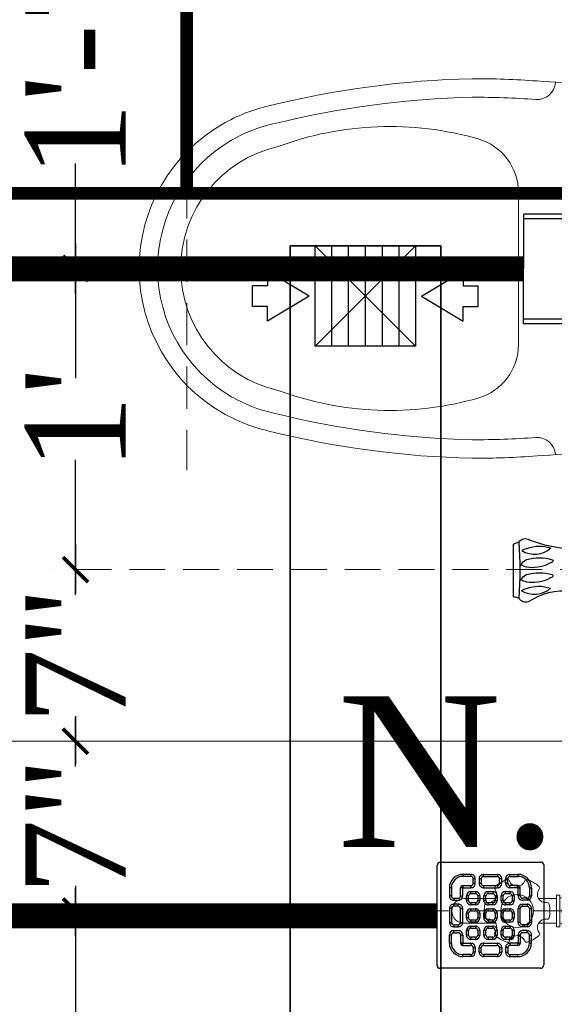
# Model space of a CAD drawing. Header units: inches. Extents: x 105152 to 158499, y 12149 to 30915.
# Tile 228 of 256: x 127249 to 127270, y 21545 to 21585. Entities that reach past the tile are written whole.
import ezdxf

# ---------------------------------------------------------------- set-up
doc = ezdxf.new("R2010")
doc.units = ezdxf.units.IN
doc.header["$MEASUREMENT"] = 0
doc.header["$PDMODE"] = 34
doc.linetypes.add('DASHED2', pattern=[0.375, 0.25, -0.125])
for name, color, linetype in [('0-SA-DUCT', 250, 'Continuous'), ('PP--DIM', 7, 'Continuous'), ('PP-HVAC- GRILL', 1, 'Continuous')]:
    doc.layers.add(name, color=color, linetype=linetype)
for name, color, linetype, lineweight in [('AR - PLAN', 251, 'Continuous', 5), ('CENTER', 46, 'DASHED2', 9), ('DIFFUSER', 3, 'Continuous', 30), ('DRAINAGE ', 7, 'Continuous', 9), ('EXHAUST AIR DUCT', 13, 'Continuous', 35), ('FC', 1, 'Continuous', 9), ('HVAC SERVICE', 1, 'Continuous', 35), ('PD_FIXTURE', 21, 'Continuous', 25), ('PL. FICTURE', 4, 'Continuous', 25), ('PP- 75DIA Soil Waste Sewer pipe', 90, 'Continuous', 9), ('PP-Domestic  Cold Water Supply', 5, 'Continuous', 25), ('PP-Soil Pipe', 1, 'Continuous', 25), ('PP-SWP', 1, 'Continuous', 25), ('PP-TEXT', 7, 'Continuous', 40), ('PP-WWP', 3, 'Continuous', 25), ('WATER SUPPLY ', 7, 'Continuous', 9)]:
    doc.layers.add(name, color=color, linetype=linetype, lineweight=lineweight)
doc.styles.add('Arial', font='GOTHIC.TTF')
doc.styles.add('TIMES NEW ROMAN', font='times.ttf')
doc.dimstyles.new('PP-DIM', dxfattribs={"dimtxt": 4, "dimasz": 1, "dimexe": 1, "dimexo": 1, "dimgap": 0.09, "dimtad": 0, "dimdec": 0, "dimzin": 0, "dimdsep": 46, "dimlunit": 4, "dimtxsty": 'TIMES NEW ROMAN', "dimblk": 'ARCHTICK', "dimcen": 0.09, "dimdle": 1, "dimclrd": 256, "dimclre": 256, "dimclrt": 256, "dimadec": 0, "dimazin": 0, "dimtfac": 1, "dimtdec": 4, "dimtofl": 0, "dimtmove": 1, "dimatfit": 3, "dimfxl": 1, "dimtolj": 1, "dimtzin": 0, "dimlwd": -1, "dimlwe": -1, "dimarcsym": 0})

# ---------------------------------------------------------------- blocks, each defined once
blk = doc.blocks.new('zw$E1C9')
at = {"layer": '0-SA-DUCT', "color": 1}
for p, q in [((0, 3.744), (6, 9.744)), ((0, 9.744), (6, 3.744)), ((0, 8.744), (6, 8.744)), ((0, 7.744), (6, 7.744)), ((0, 6.744), (6, 6.744)), ((6, 5.744), (0, 5.744)), ((6, 4.744), (0, 4.744))]:
    blk.add_line(p, q, dxfattribs=at)
at = {"layer": '0-SA-DUCT', "color": 1, "lineweight": 30}
blk.add_lwpolyline([(0, 9.744), (6, 9.744), (6, 3.744), (0, 3.744)], close=True, dxfattribs=at)
at = {"layer": 'DIFFUSER', "color": 3, "extrusion": (2.80089e-06, 4.46e-14, 1)}
for p, q in [((2.382, 12.588, 0), (2.382, 13.488, 0)), ((2.382, 13.488, 0), (3.618, 13.488, 0)), ((3.618, 12.588, 0), (3.618, 13.488, 0)), ((3, 10.097, 0), (1.509, 12.588, 0)), ((1.509, 12.588, 0), (2.382, 12.588, 0)), ((3, 10.097, 0), (4.491, 12.588, 0)), ((4.491, 12.588, 0), (3.618, 12.588, 0))]:
    blk.add_line(p, q, dxfattribs=at)
at = {"layer": 'DIFFUSER', "color": 8, "extrusion": (-4.46e-14, -2.80089e-06, 1)}
blk.add_line((1, 8.744, 0), (1, 8.744, 0), dxfattribs=at)
at = {"layer": 'DIFFUSER', "color": 3, "extrusion": (2.80089e-06, -4.46e-14, 1)}
for p, q in [((3, 3.39, 0), (1.509, 0.9, 0)), ((3, 3.39, 0), (4.491, 0.9, 0)), ((1.509, 0.9, 0), (2.382, 0.9, 0)), ((2.382, 0.9, 0), (2.382, 0, 0)), ((4.491, 0.9, 0), (3.618, 0.9, 0)), ((3.618, 0.9, 0), (3.618, 0, 0)), ((2.382, 0, 0), (3.618, 0, 0))]:
    blk.add_line(p, q, dxfattribs=at)
blk = doc.blocks.new('HVAC SERVICE')
at = {"layer": 'EXHAUST AIR DUCT'}
for p, q in [((1093.116, -26.909, 0), (1087.116, -26.909, 0)), ((1087.116, -26.909, 0), (1087.116, -60.42, 0)), ((1093.116, -26.909, 0), (1093.116, -62.159, 0))]:
    blk.add_line(p, q, dxfattribs=at)
at = {"layer": 'PP-HVAC- GRILL', "lineweight": 30, "ltscale": 1000, "xscale": 0.6666666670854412, "yscale": 0.6666666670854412, "zscale": 0.6666666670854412, "rotation": 90}
blk.add_blockref('zw$E1C9', (1094.612, -30.909, 0), dxfattribs=at)
blk = doc.blocks.new('FOSSIL-PP')
at = {"layer": 'CENTER', "lineweight": 5, "ltscale": 5}
blk.add_line((-0.127, 0), (19.812, 0), dxfattribs=at)
at = {"layer": 'FC', "color": 4, "lineweight": 5}
for p, q in [((-0.017, 0.532), (-0.127, 0.532)), ((-0.127, -0.532), (-0.127, 0.532)), ((-0.017, 0.46), (-0.017, 0.532)), ((0.027, 0.372), (-0.017, 0.46)), ((0.027, -0.372), (0.027, 0.372)), ((0.027, 0.364), (1.008, 0.364)), ((1.008, -0.465), (1.008, 0.465)), ((1.008, 0.465), (1.108, 0.465)), ((1.108, -0.465), (1.108, 0.465)), ((2.203, -0.465), (2.203, 0.465)), ((2.203, 0.465), (2.303, 0.465)), ((2.303, -0.465), (2.303, 0.465)), ((2.303, 0.364), (2.839, 0.364)), ((4.102, 0.364), (5.037, 0.364)), ((-0.017, -0.532), (-0.127, -0.532)), ((0.027, -0.372), (-0.017, -0.46)), ((-0.017, -0.46), (-0.017, -0.532)), ((0.027, -0.364), (1.008, -0.364)), ((1.008, -0.465), (1.108, -0.465)), ((2.203, -0.465), (2.303, -0.465)), ((2.303, -0.364), (2.839, -0.364)), ((4.102, -0.364), (5.037, -0.364)), ((0.006, -0.768), (-0.127, -0.768)), ((-0.127, -2.055), (-0.127, -0.768)), ((0.006, -0.855), (0.006, -0.768)), ((0.059, -0.962), (0.006, -0.855)), ((0.059, -0.962), (0.759, -0.962)), ((0.059, -1.861), (0.059, -0.962)), ((0.759, -1.096), (0.759, -0.962)), ((0.059, -1.861), (0.006, -1.968)), ((0.006, -1.968), (0.006, -2.055)), ((0.059, -1.861), (0.683, -1.861)), ((0.006, -2.055), (-0.127, -2.055))]:
    blk.add_line(p, q, dxfattribs=at)
at = {"layer": 'FC', "color": 4, "lineweight": 5, "ltscale": 5}
for p, q in [((-0.017, -0.46), (-0.017, 0.46)), ((0.006, -1.968), (0.006, -0.855)), ((0.703, -1.153), (1.346, -1.469)), ((0.757, -1.044), (0.759, -1.046)), ((0.85, -2.136), (1.405, -1.393)), ((0.942, -2.215), (1.515, -1.447)), ((1.405, -1.393), (1.515, -1.447)), ((0.411, -1.628), (0.909, -2.054)), ((0.85, -2.136), (0.942, -2.215))]:
    blk.add_line(p, q, dxfattribs=at)
blk.add_lwpolyline([(1.183, -1.389), (1.215, -0.768), (1.065, -0.991), (1.009, -1.303)], dxfattribs=at)
at = {"layer": 'FC', "color": 4, "lineweight": 5}
blk.add_circle((3.471, 0), 0.486, dxfattribs=at)
for centre, radius, start, end in [((3.471, 0), 0.972, 108.1949, 131.8051), ((3.186, 0.866), 0.0607, 20.4873, 108.1949), ((3.471, 0.972), 0.243, 200.4873, 339.5127), ((3.755, 0.866), 0.0607, 71.8051, 159.5127), ((3.471, 0), 0.972, 48.1949, 71.8051), ((2.629, 0.486), 0.243, 260.4873, 39.5127), ((2.863, 0.679), 0.0607, 131.8051, 219.5127), ((4.313, 0.486), 0.243, 140.4873, 279.5127), ((4.078, 0.679), 0.0607, 320.4873, 48.1949), ((1.655, -0.601), 1.11, 60.4436, 119.5564), ((1.655, 0), 0.486, 261.9846, 237.5179), ((5.037, 0), 0.364, 270, 90), ((1.663, 0.02), 0.107, 323.8917, 184.9075), ((3.471, 0), 0.972, 168.1949, 191.8051), ((2.579, 0.186), 0.0607, 80.4873, 168.1949), ((4.363, 0.186), 0.0607, 11.8051, 99.5127), ((3.471, 0), 0.972, 348.1949, 11.8051), ((2.579, -0.186), 0.0607, 191.8051, 279.5127), ((2.629, -0.486), 0.243, 320.4873, 99.5127), ((4.313, -0.486), 0.243, 80.4873, 219.5127), ((4.363, -0.186), 0.0607, 260.4873, 348.1949), ((1.655, 0.601), 1.11, 240.4436, 253.6649), ((1.655, 0.601), 1.11, 265.6907, 299.5564), ((2.863, -0.679), 0.0607, 140.4873, 228.1949), ((3.471, 0), 0.972, 228.1949, 251.8051), ((3.471, -0.972), 0.243, 20.4873, 159.5127), ((3.471, 0), 0.972, 288.1949, 311.8051), ((4.078, -0.679), 0.0607, 311.8051, 39.5127), ((0.591, -1.411), 0.357, 61.9682, 267.3149), ((3.186, -0.866), 0.0607, 251.8051, 339.5127), ((3.755, -0.866), 0.0607, 200.4873, 288.1949)]:
    blk.add_arc(centre, radius, start, end, dxfattribs=at)
at = {"layer": 'FC', "color": 4, "lineweight": 5, "ltscale": 5}
for centre, radius, start, end in [((1.663, 0.02), 0.186, 286.7319, 221.6454), ((0.591, -1.411), 0.282, 61.0816, 230.1615), ((-0.148, -0.804), 1.783, 307.6922, 338.855)]:
    blk.add_arc(centre, radius, start, end, dxfattribs=at)
at = {"layer": 'FC', "color": 4, "lineweight": 5, "ltscale": 5, "extrusion": (0, 0, -1)}
for centre in [(1.36, -1.713), (1.389, -1.68), (1.412, -1.635), (1.432, -1.587), (1.111, -2.034), (1.15, -2), (1.164, -1.962), (1.188, -1.953), (1.228, -1.896), (1.263, -1.856), (1.288, -1.803), (1.291, -1.829), (1.316, -1.797), (1.322, -1.757)]:
    blk.add_ellipse(centre, major_axis=(0, -0.01), ratio=0.499725, dxfattribs=at)
at = {"layer": 'FC', "color": 4, "lineweight": 5, "ltscale": 5}
for points, knots in [([(1.557, 0.011), (1.528, -0.092), (1.5, -0.191), (1.431, -0.363), (1.388, -0.429), (1.316, -0.485), (1.288, -0.497), (1.201, -0.51), (1.145, -0.51), (1.001, -0.505), (0.908, -0.498), (0.744, -0.521), (0.673, -0.546), (0.556, -0.621), (0.507, -0.669), (0.408, -0.795), (0.362, -0.876), (0.321, -0.962)], [0, 0, 0, 0, 0.269121, 0.269121, 0.560472, 0.560472, 0.736407, 0.736407, 0.912343, 0.912343, 1.155943, 1.155943, 1.338292, 1.338292, 1.520641, 1.520641, 1.763356, 1.763356, 1.763356, 1.763356]), ([(1.75, -0.043), (1.721, -0.146), (1.692, -0.252), (1.619, -0.431), (1.579, -0.507), (1.48, -0.616), (1.428, -0.654), (1.307, -0.7), (1.246, -0.707), (1.072, -0.712), (0.96, -0.699), (0.803, -0.711), (0.755, -0.728), (0.662, -0.795), (0.618, -0.845), (0.567, -0.927), (0.556, -0.944), (0.546, -0.962)], [0, 0, 0, 0, 0.269826, 0.269826, 0.494375, 0.494375, 0.654677, 0.654677, 0.814978, 0.814978, 1.117554, 1.117554, 1.3623, 1.3623, 1.607046, 1.607046, 1.669366, 1.669366, 1.669366, 1.669366])]:
    blk.add_open_spline(points, degree=3, knots=knots, dxfattribs=at)
blk = doc.blocks.new('ANGLE VALVE1-PP')
at = {"layer": 'CENTER', "ltscale": 5}
blk.add_line((0, 19.941), (0, 0.001), dxfattribs=at)
at = {"layer": 'PL. FICTURE'}
for p, q in [((0.942, 4.685), (-0.887, 4.686)), ((0.749, 2.688), (-0.715, 2.689)), ((-0.849, 1.947), (-1.911, 1.947)), ((-1.911, 1.947), (-1.911, 1.162)), ((-1.856, 1.947), (-1.856, 1.162)), ((-1.801, 1.947), (-1.801, 1.162)), ((-1.746, 1.947), (-1.746, 1.162)), ((-1.692, 1.947), (-1.692, 1.162)), ((-1.637, 1.947), (-1.637, 1.162)), ((-1.582, 1.947), (-1.582, 1.162)), ((-1.527, 1.947), (-1.527, 1.162)), ((-1.473, 1.947), (-1.473, 1.162)), ((-1.418, 1.947), (-1.418, 1.162)), ((-1.363, 1.947), (-1.363, 1.162)), ((-1.308, 1.947), (-1.308, 1.162)), ((-1.253, 1.947), (-1.253, 1.162)), ((-1.199, 1.947), (-1.199, 1.162)), ((-1.145, 1.947), (-1.145, 1.162)), ((-0.85, 1.162), (-1.911, 1.162)), ((-0.632, 0.617), (0.661, 0.617)), ((-0.632, 0.33), (-0.632, 0.617)), ((-0.437, 0.331), (-0.437, 0.617)), ((0.437, 0.33), (0.438, 0.616)), ((0.661, 0.617), (0.661, 0.33)), ((0.661, 0.33), (-0.632, 0.33)), ((-0.437, 0.331), (-0.437, 0.001)), ((-0.437, 0.275), (0.437, 0.275)), ((-0.437, 0.22), (0.437, 0.22)), ((-0.437, 0.166), (0.437, 0.166)), ((-0.437, 0.111), (0.437, 0.111)), ((-0.437, 0.056), (0.437, 0.056)), ((-0.437, 0.001), (0.437, 0.001)), ((0, 0.001), (0, 0.33)), ((0.437, 0.001), (0.437, 0.33))]:
    blk.add_line(p, q, dxfattribs=at)
for centre, radius, start, end in [((-0.815, 4.281), 0.263, 123.5384, 216.0533), ((-0.464, 4.413), 0.504, 147.1624, 170.0789), ((0.037, 21.74), 17.268, 266.6913, 273.1887), ((1.618, 4.785), 0.684, 188.4516, 204.808), ((0.851, 4.258), 0.281, 340.0867, 58.5665), ((-5.191, 2.471), 4.481, 2.7872, 21.6775), ((0.397, 3.802), 1.213, 159.5193, 199.7037), ((-1.356, 3.958), 0.833, 317.2334, 32.3378), ((-0.4, 4.17), 0.344, 137.3015, 170.6653), ((1.219, 3.801), 1.63, 164.6565, 196.3906), ((-0.028, 4.096), 0.353, 110.2975, 157.3492), ((-1.083, 4.025), 1.016, 0.5091, 23.3313), ((1.739, 3.801), 1.63, 164.6565, 196.3906), ((0.493, 4.096), 0.353, 110.2975, 157.3492), ((-0.563, 4.025), 1.016, 0.5091, 23.3313), ((1.79, 3.807), 1.213, 159.5193, 199.7037), ((0.037, 3.964), 0.833, 317.2334, 32.3378), ((0.993, 4.176), 0.344, 137.3015, 170.6653), ((2.893, 2.939), 2.159, 145.4641, 186.6805), ((-1.443, 4.049), 1.376, 329.002, 359.3727), ((-0.922, 4.049), 1.376, 329.002, 359.3727), ((-0.305, 3.357), 0.0444, 202.3068, 337.6932), ((0.216, 3.357), 0.0444, 202.3068, 337.6932), ((-1.829, 2.608), 1.182, 326.0106, 3.9414), ((-1.3, 1.762), 2.19, 328.4203, 25.0044), ((-0.951, 0.74), 0.434, 343.4815, 76.4871)]:
    blk.add_arc(centre, radius, start, end, dxfattribs=at)
blk = doc.blocks.new('_ArchTick')
at = {"color": 0, "linetype": 'ByBlock', "const_width": 0.15}
blk.add_lwpolyline([(-0.5, -0.5), (0.5, 0.5)], dxfattribs=at)
blk = doc.blocks.new('*D792')
at = {"layer": 'Defpoints', "color": 0}
for p in [(691.235, 272.338), (691.235, 272.338), (700.401, 260.279)]:
    blk.add_point(p, dxfattribs=at)
at = {"layer": 'PP--DIM', "ltscale": 12}
for p, q in [((691.235, 273.338), (691.235, 267.936)), ((690.235, 272.338), (690.235, 272.338)), ((691.235, 259.279), (691.235, 264.681)), ((699.401, 260.279), (690.235, 260.279))]:
    blk.add_line(p, q, dxfattribs=at)
at = {"layer": 'PP--DIM'}
for p, rotation in [((691.235, 272.338), 90), ((691.235, 260.279), 270)]:
    blk.add_blockref('_ArchTick', p, dxfattribs=dict(at, rotation=rotation))
at = {"layer": 'PP--DIM', "insert": (691.235, 266.308), "char_height": 4, "attachment_point": 5, "rotation": 90, "style": 'TIMES NEW ROMAN'}
blk.add_mtext("\\A1;1'", dxfattribs=at)
blk = doc.blocks.new('*D793')
at = {"layer": 'Defpoints', "color": 0}
for p in [(691.235, 279.091), (691.235, 279.091), (691.235, 272.338)]:
    blk.add_point(p, dxfattribs=at)
at = {"layer": 'PP--DIM', "ltscale": 12}
for p, q in [((691.235, 280.091), (691.235, 278.181)), ((690.235, 279.091), (690.235, 279.091)), ((691.235, 271.338), (691.235, 273.248)), ((690.235, 272.338), (690.235, 272.338))]:
    blk.add_line(p, q, dxfattribs=at)
at = {"layer": 'PP--DIM'}
for p, rotation in [((691.235, 279.091), 90), ((691.235, 272.338), 270)]:
    blk.add_blockref('_ArchTick', p, dxfattribs=dict(at, rotation=rotation))
at = {"layer": 'PP--DIM', "insert": (691.235, 275.715), "char_height": 4, "attachment_point": 5, "rotation": 90, "style": 'TIMES NEW ROMAN'}
blk.add_mtext('\\A1;7"', dxfattribs=at)
blk = doc.blocks.new('*D794')
at = {"layer": 'Defpoints', "color": 0}
for p in [(691.235, 285.921), (691.235, 285.921), (691.235, 279.091)]:
    blk.add_point(p, dxfattribs=at)
at = {"layer": 'PP--DIM', "ltscale": 12}
for p, q in [((691.235, 286.921), (691.235, 284.972)), ((690.235, 285.921), (690.235, 285.921)), ((691.235, 278.091), (691.235, 280.04)), ((690.235, 279.091), (690.235, 279.091))]:
    blk.add_line(p, q, dxfattribs=at)
at = {"layer": 'PP--DIM'}
for p, rotation in [((691.235, 285.921), 90), ((691.235, 279.091), 270)]:
    blk.add_blockref('_ArchTick', p, dxfattribs=dict(at, rotation=rotation))
at = {"layer": 'PP--DIM', "insert": (691.235, 282.506), "char_height": 4, "attachment_point": 5, "rotation": 90, "style": 'TIMES NEW ROMAN'}
blk.add_mtext('\\A1;7"', dxfattribs=at)
blk = doc.blocks.new('*D795')
at = {"layer": 'Defpoints', "color": 0}
for p in [(691.235, 297.904), (700.401, 297.904), (691.235, 285.921)]:
    blk.add_point(p, dxfattribs=at)
at = {"layer": 'PP--DIM', "ltscale": 12}
for p, q in [((691.235, 298.904), (691.235, 293.539)), ((699.401, 297.904), (690.235, 297.904)), ((691.235, 284.921), (691.235, 290.285)), ((690.235, 285.921), (690.235, 285.921))]:
    blk.add_line(p, q, dxfattribs=at)
at = {"layer": 'PP--DIM'}
for p, rotation in [((691.235, 297.904), 90), ((691.235, 285.921), 270)]:
    blk.add_blockref('_ArchTick', p, dxfattribs=dict(at, rotation=rotation))
at = {"layer": 'PP--DIM', "insert": (691.235, 291.912), "char_height": 4, "attachment_point": 5, "rotation": 90, "style": 'TIMES NEW ROMAN'}
blk.add_mtext("\\A1;1'", dxfattribs=at)
blk = doc.blocks.new('*D796')
at = {"layer": 'Defpoints', "color": 0}
for p in [(691.235, 316.716), (691.235, 316.716), (700.401, 297.904)]:
    blk.add_point(p, dxfattribs=at)
at = {"layer": 'PP--DIM', "ltscale": 12}
for p, q in [((691.235, 317.716), (691.235, 312.532)), ((690.235, 316.716), (690.235, 316.716)), ((691.235, 296.904), (691.235, 302.088)), ((699.401, 297.904), (690.235, 297.904))]:
    blk.add_line(p, q, dxfattribs=at)
at = {"layer": 'PP--DIM'}
for p, rotation in [((691.235, 316.716), 90), ((691.235, 297.904), 270)]:
    blk.add_blockref('_ArchTick', p, dxfattribs=dict(at, rotation=rotation))
at = {"layer": 'PP--DIM', "insert": (691.235, 307.31), "char_height": 4, "attachment_point": 5, "rotation": 90, "style": 'TIMES NEW ROMAN'}
blk.add_mtext('\\A1;1\'-7"', dxfattribs=at)
blk = doc.blocks.new('PP-WC CONNECTOR BEND')
at = {"lineweight": 30}
h = blk.add_hatch(color=256, dxfattribs=at)
edge = h.paths.add_edge_path()
edge.add_ellipse((-79.85, 16.07), major_axis=(19.39, 18.32), ratio=1, start_angle=96.33862, end_angle=173.66138, ccw=False)
edge.add_ellipse((-101.14, 0), major_axis=(22.89, -24.23), ratio=1, start_angle=-45, end_angle=135, ccw=False)
edge.add_ellipse((-122.44, -16.07), major_axis=(18.32, -19.39), ratio=1, start_angle=6.33862, end_angle=83.66138)
at = {"linetype": 'Continuous'}
for p, q in [((-37.5, 37.5), (-84.9, 37.5)), ((-34.09, 40.91), (-37.5, 37.5)), ((-34.09, 40.91), (0, 40.91)), ((0, -40.91), (0, 40.91)), ((-37.5, -37.5), (-84.9, -37.5)), ((-34.09, -40.91), (-37.5, -37.5)), ((-34.09, -40.91), (0, -40.91))]:
    blk.add_line(p, q, dxfattribs=at)
at = {"linetype": 'Continuous', "ltscale": 0.005}
for p, q in [((-34.09, 37.5), (-37.5, 34.09)), ((-34.09, 37.5), (0, 37.5)), ((-34.09, -37.5), (-34.09, 37.5)), ((-37.5, 34.09), (-78.64, 34.09)), ((-37.5, -34.09), (-37.5, 34.09)), ((-37.5, -34.09), (-78.64, -34.09)), ((-34.09, -37.5), (-37.5, -34.09)), ((-34.09, -37.5), (0, -37.5))]:
    blk.add_line(p, q, dxfattribs=at)
at = {"linetype": 'Continuous'}
blk.add_circle((-101.25, 0), 40.91, dxfattribs=at)
at = {"lineweight": 30}
for radius in [37.5, 33.33]:
    blk.add_circle((-101.14, 0), radius, dxfattribs=at)
for centre, start, end in [((-79.85, 16.07), 139.71195, 217.03472), ((-122.44, -16.07), 319.71195, 37.03472)]:
    blk.add_arc(centre, 26.68, start, end, dxfattribs=at)
blk = doc.blocks.new('PP-GRATING')
at = {"linetype": 'Continuous'}
for p, q in [((-53.14, -49.44), (-53.14, 49.44)), ((-49.73, 52.85), (49.73, 52.85)), ((52.57, 50.01), (52.57, -48.88)), ((-27.56, 40.69), (-27.56, 38.65)), ((-19.61, 40.69), (-27.56, 40.69)), ((-19.61, 38.65), (-19.61, 40.69)), ((-7.1, 38.65), (-7.1, 40.69)), ((-7.1, 40.69), (6.54, 40.69)), ((6.54, 40.69), (6.54, 38.65)), ((19.04, 40.69), (26.99, 40.69)), ((19.04, 38.65), (19.04, 40.69)), ((26.99, 40.69), (26.99, 38.65)), ((-19.61, 38.65), (-27.56, 38.65)), ((-27.56, 29.55), (-27.56, 27.51)), ((-27.56, 29.55), (-19.61, 29.55)), ((-19.61, 27.51), (-19.61, 29.55)), ((-17.33, 31.83), (-17.33, 36.37)), ((-15.29, 36.37), (-17.33, 36.37)), ((-17.33, 31.83), (-15.29, 31.83)), ((-15.29, 31.83), (-15.29, 36.37)), ((-11.42, 36.37), (-11.42, 31.83)), ((-9.38, 36.37), (-11.42, 36.37)), ((-11.42, 31.83), (-9.38, 31.83)), ((-9.38, 36.37), (-9.38, 31.83)), ((-7.1, 38.65), (6.54, 38.65)), ((-7.1, 29.55), (6.54, 29.55)), ((-7.1, 29.55), (-7.1, 27.51)), ((6.54, 29.55), (6.54, 27.51)), ((8.81, 31.83), (8.81, 36.37)), ((10.85, 36.37), (8.81, 36.37)), ((8.81, 31.83), (10.85, 31.83)), ((10.85, 31.83), (10.85, 36.37)), ((14.72, 31.83), (14.72, 36.37)), ((14.72, 36.37), (16.77, 36.37)), ((16.77, 31.83), (14.72, 31.83)), ((16.77, 31.83), (16.77, 36.37)), ((19.04, 38.65), (26.99, 38.65)), ((26.99, 29.55), (19.04, 29.55)), ((19.04, 27.51), (19.04, 29.55)), ((26.99, 29.55), (26.99, 27.51)), ((-38.93, 27.28), (-40.98, 27.28)), ((-40.98, 27.28), (-40.98, 19.32)), ((-38.93, 27.28), (-38.93, 19.32)), ((-29.84, 19.32), (-29.84, 27.28)), ((-27.79, 27.28), (-29.84, 27.28)), ((-27.79, 19.32), (-27.79, 27.28)), ((-27.56, 27.51), (-19.61, 27.51)), ((-19.61, 23.64), (-15.06, 23.64)), ((-19.61, 21.6), (-19.61, 23.64)), ((-19.61, 21.6), (-15.06, 21.6)), ((-15.06, 23.64), (-15.06, 21.6)), ((-7.1, 27.51), (6.54, 27.51)), ((-2.56, 23.64), (1.99, 23.64)), ((-2.56, 21.6), (-2.56, 23.64)), ((-2.56, 21.6), (1.99, 21.6)), ((1.99, 23.64), (1.99, 21.6)), ((14.49, 23.64), (19.04, 23.64)), ((14.49, 21.6), (14.49, 23.64)), ((14.49, 21.6), (19.04, 21.6)), ((26.99, 27.51), (19.04, 27.51)), ((19.04, 23.64), (19.04, 21.6)), ((27.22, 19.32), (27.22, 27.28)), ((27.22, 27.28), (29.27, 27.28)), ((29.27, 19.32), (29.27, 27.28)), ((38.36, 27.28), (38.36, 19.32)), ((38.36, 27.28), (40.41, 27.28)), ((40.41, 27.28), (40.41, 19.32)), ((-38.93, 19.32), (-40.98, 19.32)), ((-36.66, 17.05), (-32.11, 17.05)), ((-36.66, 17.05), (-36.66, 15)), ((-36.66, 15), (-32.11, 15)), ((-32.11, 11.14), (-36.66, 11.14)), ((-36.66, 11.14), (-36.66, 9.09)), ((-32.11, 9.09), (-32.11, 11.14)), ((-29.84, 19.32), (-27.79, 19.32)), ((-23.93, 14.78), (-23.93, 19.32)), ((-21.88, 19.32), (-23.93, 19.32)), ((-21.88, 14.78), (-23.93, 14.78)), ((-21.88, 14.78), (-21.88, 19.32)), ((-15.06, 12.5), (-19.61, 12.5)), ((-19.61, 12.5), (-19.61, 10.46)), ((-15.06, 10.46), (-19.61, 10.46)), ((-15.06, 12.5), (-15.06, 10.46)), ((-12.79, 19.32), (-12.79, 14.78)), ((-10.74, 19.32), (-12.79, 19.32)), ((-12.79, 14.78), (-10.74, 14.78)), ((-10.74, 19.32), (-10.74, 14.78)), ((-6.88, 14.78), (-6.88, 19.32)), ((-4.83, 19.32), (-6.88, 19.32)), ((-4.83, 14.78), (-6.88, 14.78)), ((-4.83, 14.78), (-4.83, 19.32)), ((1.99, 12.5), (-2.56, 12.5)), ((-2.56, 12.5), (-2.56, 10.46)), ((1.99, 10.46), (-2.56, 10.46)), ((1.99, 12.5), (1.99, 10.46)), ((4.26, 19.32), (4.26, 14.78)), ((6.31, 19.32), (4.26, 19.32)), ((4.26, 14.78), (6.31, 14.78)), ((6.31, 19.32), (6.31, 14.78)), ((10.17, 14.78), (10.17, 19.32)), ((12.22, 19.32), (10.17, 19.32)), ((12.22, 14.78), (10.17, 14.78)), ((12.22, 14.78), (12.22, 19.32)), ((19.04, 12.5), (14.49, 12.5)), ((14.49, 12.5), (14.49, 10.46)), ((19.04, 10.46), (14.49, 10.46)), ((19.04, 12.5), (19.04, 10.46)), ((21.31, 19.32), (21.31, 14.78)), ((23.36, 19.32), (21.31, 19.32)), ((21.31, 14.78), (23.36, 14.78)), ((23.36, 19.32), (23.36, 14.78)), ((29.27, 19.32), (27.22, 19.32)), ((36.09, 17.05), (31.54, 17.05)), ((36.09, 15), (31.54, 15)), ((31.54, 11.14), (36.09, 11.14)), ((31.54, 9.09), (31.54, 11.14)), ((36.09, 17.05), (36.09, 15)), ((36.09, 11.14), (36.09, 9.09)), ((38.36, 19.32), (40.41, 19.32)), ((-40.98, 6.82), (-40.98, -6.82)), ((-38.93, 6.82), (-40.98, 6.82)), ((-38.93, 6.82), (-38.93, -6.82)), ((-32.11, 9.09), (-36.66, 9.09)), ((-29.84, -6.82), (-29.84, 6.82)), ((-29.84, 6.82), (-27.79, 6.82)), ((-27.79, -6.82), (-27.79, 6.82)), ((-23.93, -2.27), (-23.93, 2.27)), ((-21.88, 2.27), (-23.93, 2.27)), ((-21.88, -2.27), (-21.88, 2.27)), ((-19.61, 6.59), (-15.06, 6.59)), ((-19.61, 4.55), (-19.61, 6.59)), ((-19.61, 4.55), (-15.06, 4.55)), ((-15.06, 6.59), (-15.06, 4.55)), ((-12.79, 2.27), (-12.79, -2.27)), ((-10.74, 2.27), (-12.79, 2.27)), ((-10.74, 2.27), (-10.74, -2.27)), ((-6.88, -2.27), (-6.88, 2.27)), ((-4.83, 2.27), (-6.88, 2.27)), ((-4.83, -2.27), (-4.83, 2.27)), ((-2.56, 6.59), (1.99, 6.59)), ((-2.56, 4.55), (-2.56, 6.59)), ((-2.56, 4.55), (1.99, 4.55)), ((1.99, 6.59), (1.99, 4.55)), ((4.26, 2.27), (4.26, -2.27)), ((6.31, 2.27), (4.26, 2.27)), ((6.31, 2.27), (6.31, -2.27)), ((10.17, -2.27), (10.17, 2.27)), ((12.22, 2.27), (10.17, 2.27)), ((12.22, -2.27), (12.22, 2.27)), ((14.49, 6.59), (19.04, 6.59)), ((14.49, 4.55), (14.49, 6.59)), ((14.49, 4.55), (19.04, 4.55)), ((19.04, 6.59), (19.04, 4.55)), ((21.31, 2.27), (21.31, -2.27)), ((23.36, 2.27), (21.31, 2.27)), ((23.36, 2.27), (23.36, -2.27)), ((27.22, -6.82), (27.22, 6.82)), ((29.27, 6.82), (27.22, 6.82)), ((29.27, -6.82), (29.27, 6.82)), ((31.54, 9.09), (36.09, 9.09)), ((38.36, 6.82), (38.36, -6.82)), ((38.36, 6.82), (40.41, 6.82)), ((40.41, 6.82), (40.41, -6.82)), ((-40.98, -6.82), (-38.93, -6.82)), ((-36.66, -9.09), (-32.11, -9.09)), ((-36.66, -9.09), (-36.66, -11.14)), ((-32.11, -9.09), (-32.11, -11.14)), ((-29.84, -6.82), (-27.79, -6.82)), ((-21.88, -2.27), (-23.93, -2.27)), ((-15.06, -4.55), (-19.61, -4.55)), ((-19.61, -4.55), (-19.61, -6.59)), ((-15.06, -6.59), (-19.61, -6.59)), ((-15.06, -4.55), (-15.06, -6.59)), ((-12.79, -2.27), (-10.74, -2.27)), ((-4.83, -2.27), (-6.88, -2.27)), ((1.99, -4.55), (-2.56, -4.55)), ((-2.56, -4.55), (-2.56, -6.59)), ((1.99, -6.59), (-2.56, -6.59)), ((1.99, -4.55), (1.99, -6.59)), ((4.26, -2.27), (6.31, -2.27)), ((12.22, -2.27), (10.17, -2.27)), ((19.04, -4.55), (14.49, -4.55)), ((14.49, -4.55), (14.49, -6.59)), ((19.04, -6.59), (14.49, -6.59)), ((19.04, -4.55), (19.04, -6.59)), ((21.31, -2.27), (23.36, -2.27)), ((29.27, -6.82), (27.22, -6.82)), ((36.09, -9.09), (31.54, -9.09)), ((31.54, -9.09), (31.54, -11.14)), ((36.09, -9.09), (36.09, -11.14)), ((40.41, -6.82), (38.36, -6.82)), ((-40.98, -27.28), (-40.98, -19.32)), ((-38.93, -19.32), (-40.98, -19.32)), ((-38.93, -27.28), (-38.93, -19.32)), ((-36.66, -11.14), (-32.11, -11.14)), ((-36.66, -17.05), (-36.66, -15)), ((-36.66, -15), (-32.11, -15)), ((-36.66, -17.05), (-32.11, -17.05)), ((-29.84, -19.32), (-27.79, -19.32)), ((-29.84, -19.32), (-29.84, -27.28)), ((-27.79, -19.32), (-27.79, -27.28)), ((-23.93, -19.32), (-23.93, -14.78)), ((-21.88, -14.78), (-23.93, -14.78)), ((-21.88, -19.32), (-23.93, -19.32)), ((-21.88, -19.32), (-21.88, -14.78)), ((-19.61, -10.46), (-15.06, -10.46)), ((-19.61, -12.5), (-19.61, -10.46)), ((-19.61, -12.5), (-15.06, -12.5)), ((-15.06, -10.46), (-15.06, -12.5)), ((-12.79, -14.78), (-12.79, -19.32)), ((-10.74, -14.78), (-12.79, -14.78)), ((-12.79, -19.32), (-10.74, -19.32)), ((-10.74, -14.78), (-10.74, -19.32)), ((-6.88, -19.32), (-6.88, -14.78)), ((-4.83, -14.78), (-6.88, -14.78)), ((-4.83, -19.32), (-6.88, -19.32)), ((-4.83, -19.32), (-4.83, -14.78)), ((-2.56, -10.46), (1.99, -10.46)), ((-2.56, -12.5), (-2.56, -10.46)), ((-2.56, -12.5), (1.99, -12.5)), ((1.99, -10.46), (1.99, -12.5)), ((4.26, -14.78), (4.26, -19.32)), ((6.31, -14.78), (4.26, -14.78)), ((4.26, -19.32), (6.31, -19.32)), ((6.31, -14.78), (6.31, -19.32)), ((10.17, -19.32), (10.17, -14.78)), ((12.22, -14.78), (10.17, -14.78)), ((12.22, -19.32), (10.17, -19.32)), ((12.22, -19.32), (12.22, -14.78)), ((14.49, -10.46), (19.04, -10.46)), ((14.49, -12.5), (14.49, -10.46)), ((14.49, -12.5), (19.04, -12.5)), ((19.04, -10.46), (19.04, -12.5)), ((21.31, -14.78), (21.31, -19.32)), ((23.36, -14.78), (21.31, -14.78)), ((21.31, -19.32), (23.36, -19.32)), ((23.36, -14.78), (23.36, -19.32)), ((27.22, -19.32), (27.22, -27.28)), ((29.27, -19.32), (27.22, -19.32)), ((29.27, -19.32), (29.27, -27.28)), ((36.09, -11.14), (31.54, -11.14)), ((36.09, -15), (31.54, -15)), ((36.09, -17.05), (31.54, -17.05)), ((36.09, -17.05), (36.09, -15)), ((38.36, -19.32), (40.41, -19.32)), ((38.36, -27.28), (38.36, -19.32)), ((40.41, -27.28), (40.41, -19.32)), ((-38.93, -27.28), (-40.98, -27.28)), ((-27.79, -27.28), (-29.84, -27.28)), ((-27.56, -27.51), (-19.61, -27.51)), ((-27.56, -29.55), (-27.56, -27.51)), ((-15.06, -21.6), (-19.61, -21.6)), ((-19.61, -21.6), (-19.61, -23.64)), ((-15.06, -23.64), (-19.61, -23.64)), ((-19.61, -27.51), (-19.61, -29.55)), ((-15.06, -21.6), (-15.06, -23.64)), ((-7.1, -27.51), (6.54, -27.51)), ((-7.1, -29.55), (-7.1, -27.51)), ((1.99, -21.6), (-2.56, -21.6)), ((-2.56, -21.6), (-2.56, -23.64)), ((1.99, -23.64), (-2.56, -23.64)), ((1.99, -21.6), (1.99, -23.64)), ((6.54, -29.55), (6.54, -27.51)), ((19.04, -21.6), (14.49, -21.6)), ((14.49, -21.6), (14.49, -23.64)), ((19.04, -23.64), (14.49, -23.64)), ((19.04, -21.6), (19.04, -23.64)), ((26.99, -27.51), (19.04, -27.51)), ((19.04, -27.51), (19.04, -29.55)), ((26.99, -29.55), (26.99, -27.51)), ((27.22, -27.28), (29.27, -27.28)), ((38.36, -27.28), (40.41, -27.28)), ((-27.56, -29.55), (-19.61, -29.55)), ((-27.56, -40.69), (-27.56, -38.65)), ((-19.61, -38.65), (-27.56, -38.65)), ((-19.61, -38.65), (-19.61, -40.69)), ((-17.33, -31.83), (-17.33, -36.37)), ((-17.33, -31.83), (-15.29, -31.83)), ((-15.29, -36.37), (-17.33, -36.37)), ((-15.29, -31.83), (-15.29, -36.37)), ((-11.42, -36.37), (-11.42, -31.83)), ((-11.42, -31.83), (-9.38, -31.83)), ((-9.38, -36.37), (-11.42, -36.37)), ((-9.38, -36.37), (-9.38, -31.83)), ((-7.1, -29.55), (6.54, -29.55)), ((6.54, -38.65), (-7.1, -38.65)), ((-7.1, -38.65), (-7.1, -40.69)), ((6.55, -38.68), (6.54, -40.73)), ((8.81, -31.83), (8.81, -36.37)), ((8.81, -31.83), (10.85, -31.83)), ((8.83, -36.42), (10.88, -36.43)), ((10.85, -31.83), (10.85, -36.37)), ((14.72, -31.83), (14.72, -36.37)), ((16.77, -31.83), (14.72, -31.83)), ((14.72, -36.37), (16.77, -36.37)), ((16.77, -31.83), (16.77, -36.37)), ((26.99, -29.55), (19.04, -29.55)), ((19.04, -38.65), (19.04, -40.69)), ((19.04, -38.65), (26.99, -38.65)), ((26.99, -40.69), (26.99, -38.65)), ((-19.61, -40.69), (-27.56, -40.69)), ((6.54, -40.69), (-7.1, -40.69)), ((19.04, -40.69), (26.99, -40.69)), ((49.16, -52.29), (-50.3, -52.29))]:
    blk.add_line(p, q, dxfattribs=at)
for centre, radius, start, end in [((-49.73, 49.44), 3.41, 90, 180), ((49.73, 50.01), 2.84, 360, 90), ((-27.56, 27.28), 13.41, 89.99999, 180), ((-19.61, 36.37), 4.32, 360, 90), ((-7.1, 36.37), 4.32, 89.99999, 180), ((6.54, 36.37), 4.32, 360, 90), ((19.04, 36.37), 4.32, 90, 180), ((26.99, 27.28), 13.41, 0, 90), ((-27.56, 27.28), 11.37, 89.99999, 180), ((-27.56, 27.28), 2.27, 90, 180), ((-19.61, 36.37), 2.27, 360, 90), ((-19.61, 31.83), 4.32, 269.99999, 360), ((-19.61, 31.83), 2.27, 269.99999, 360), ((-7.1, 31.83), 4.32, 180, 270), ((-7.1, 36.37), 2.27, 89.99999, 180), ((-7.1, 31.83), 2.27, 180, 270), ((6.54, 36.37), 2.27, 360, 90), ((6.54, 31.83), 4.32, 270, 360), ((6.54, 31.83), 2.27, 270, 360), ((19.04, 31.83), 4.32, 180, 270.00001), ((19.04, 36.37), 2.27, 90, 180), ((19.04, 31.83), 2.27, 180, 270.00001), ((26.99, 27.28), 11.37, 0, 90), ((26.99, 27.28), 2.27, 0, 90), ((-27.56, 27.28), 0.227, 90, 180), ((-19.61, 19.32), 4.32, 90, 180), ((-19.61, 19.32), 2.27, 89.99999, 180), ((-19.61, 19.32), 2.27, 90, 180), ((-15.06, 19.32), 4.32, 360, 90), ((-15.06, 19.32), 2.27, 360, 90), ((-2.56, 19.32), 4.32, 90, 180), ((-2.56, 19.32), 2.27, 90, 180), ((-2.56, 19.32), 2.27, 90, 180), ((1.99, 19.32), 4.32, 360, 90), ((1.99, 19.32), 2.27, 360, 90), ((14.49, 19.32), 4.32, 90, 180), ((14.49, 19.32), 2.27, 90, 180), ((19.04, 19.32), 4.32, 360, 90), ((19.04, 19.32), 2.27, 360, 90), ((26.99, 27.28), 0.227, 0, 90), ((-36.66, 19.32), 4.32, 180, 270), ((-36.66, 6.82), 4.32, 89.99999, 180), ((-36.66, 19.32), 2.27, 180, 270), ((-32.11, 19.32), 4.32, 269.99999, 360), ((-32.11, 19.32), 2.27, 269.99999, 360), ((-32.11, 6.82), 4.32, 360, 90), ((-19.61, 14.78), 4.32, 180, 270.00001), ((-19.61, 14.78), 2.27, 180, 270), ((-15.06, 14.78), 2.27, 269.99999, 360), ((-15.06, 14.78), 4.32, 270, 0), ((-2.56, 14.78), 4.32, 180, 270.00001), ((-2.56, 14.78), 2.27, 180, 270.00001), ((1.99, 14.78), 2.27, 270, 0), ((1.99, 14.78), 4.32, 270, 0), ((14.49, 14.78), 4.32, 180, 270.00001), ((14.49, 14.78), 2.27, 180, 270.00001), ((19.04, 14.78), 2.27, 270, 0), ((19.04, 14.78), 4.32, 270, 0), ((31.54, 19.32), 4.32, 180, 270.00001), ((31.54, 6.82), 4.32, 90, 180), ((31.54, 19.32), 2.27, 180, 270.00001), ((36.09, 19.32), 2.27, 270, 0), ((36.09, 19.32), 4.32, 270, 0), ((36.09, 6.82), 4.32, 360, 90), ((-36.66, 6.82), 2.27, 89.99999, 180), ((-32.11, 6.82), 2.27, 360, 90), ((-19.61, 2.27), 4.32, 90, 180), ((-19.61, 2.27), 2.27, 89.99999, 180), ((-19.61, 2.27), 2.27, 90, 180), ((-15.06, 2.27), 4.32, 360, 90), ((-15.06, 2.27), 2.27, 360, 90), ((-2.56, 2.27), 4.32, 90, 180), ((-2.56, 2.27), 2.27, 90, 180), ((-2.56, 2.27), 2.27, 90, 180), ((1.99, 2.27), 4.32, 360, 90), ((1.99, 2.27), 2.27, 360, 90), ((14.49, 2.27), 4.32, 90, 180), ((14.49, 2.27), 2.27, 90, 180), ((14.49, 2.27), 2.27, 90, 180), ((19.04, 2.27), 4.32, 360, 90), ((19.04, 2.27), 2.27, 360, 90), ((31.54, 6.82), 2.27, 90, 180), ((36.09, 6.82), 2.27, 360, 90), ((-36.66, -6.82), 4.32, 180, 270), ((-36.66, -6.82), 2.27, 180, 270), ((-32.11, -6.82), 4.32, 269.99999, 360), ((-32.11, -6.82), 2.27, 269.99999, 360), ((-19.61, -2.27), 4.32, 180, 270.00001), ((-19.61, -2.27), 2.27, 180, 270), ((-15.06, -2.27), 2.27, 269.99999, 360), ((-15.06, -2.27), 4.32, 270, 0), ((-2.56, -2.27), 4.32, 180, 270.00001), ((-2.56, -2.27), 2.27, 180, 270.00001), ((1.99, -2.27), 2.27, 270, 0), ((1.99, -2.27), 4.32, 270, 0), ((14.49, -2.27), 4.32, 180, 270.00001), ((14.49, -2.27), 2.27, 180, 270.00001), ((19.04, -2.27), 2.27, 270, 0), ((19.04, -2.27), 4.32, 270, 0), ((31.54, -6.82), 4.32, 180, 270.00001), ((31.54, -6.82), 2.27, 180, 270.00001), ((36.09, -6.82), 2.27, 270, 0), ((36.09, -6.82), 4.32, 270, 0), ((-36.66, -19.32), 4.32, 90, 180), ((-36.66, -19.32), 2.27, 90, 180), ((-32.11, -19.32), 4.32, 360, 90.00001), ((-32.11, -19.32), 2.27, 360, 90.00001), ((-19.61, -14.78), 4.32, 90, 180), ((-19.61, -19.32), 4.32, 180, 270.00001), ((-19.61, -14.78), 2.27, 89.99999, 180), ((-19.61, -14.78), 2.27, 90, 180), ((-19.61, -19.32), 2.27, 180, 270), ((-15.06, -14.78), 4.32, 360, 90), ((-15.06, -14.78), 2.27, 360, 90), ((-15.06, -19.32), 2.27, 270, 360), ((-15.06, -19.32), 4.32, 270, 0), ((-2.56, -14.78), 4.32, 90, 180), ((-2.56, -19.32), 4.32, 180, 270.00001), ((-2.56, -14.78), 2.27, 90, 180), ((-2.56, -14.78), 2.27, 90, 180), ((-2.56, -19.32), 2.27, 180, 270.00001), ((1.99, -14.78), 4.32, 360, 90), ((1.99, -14.78), 2.27, 360, 90), ((1.99, -19.32), 2.27, 270, 0), ((1.99, -19.32), 4.32, 270, 0), ((14.49, -14.78), 4.32, 90, 180), ((14.49, -19.32), 4.32, 180, 270.00001), ((14.49, -14.78), 2.27, 90, 180), ((14.49, -14.78), 2.27, 90, 180), ((14.49, -19.32), 2.27, 180, 270), ((19.04, -14.78), 4.32, 360, 90), ((19.04, -14.78), 2.27, 360, 90), ((19.04, -19.32), 2.27, 270, 0), ((19.04, -19.32), 4.32, 270, 0), ((31.54, -19.32), 4.32, 89.99999, 180), ((31.54, -19.32), 2.27, 89.99999, 180), ((36.09, -19.32), 4.32, 360, 90), ((36.09, -19.32), 2.27, 360, 90), ((-27.56, -27.28), 13.41, 180, 270), ((-27.56, -27.28), 11.37, 180, 270), ((-27.56, -27.28), 2.27, 180, 270), ((-27.56, -27.28), 0.227, 180, 270), ((-19.61, -31.83), 4.32, 360, 90.00001), ((-7.1, -31.83), 4.32, 90, 180), ((6.54, -31.83), 4.32, 360, 90), ((19.04, -31.83), 4.32, 89.99999, 180), ((26.99, -27.28), 2.27, 270, 360), ((26.99, -27.28), 0.227, 270, 360), ((26.99, -27.28), 13.41, 269.99999, 360), ((26.99, -27.28), 11.37, 269.99999, 360), ((-19.61, -31.83), 2.27, 360, 90.00001), ((-19.61, -36.37), 4.32, 270, 0), ((-19.61, -36.37), 2.27, 270, 0), ((-7.1, -36.37), 4.32, 180, 270.00001), ((-7.1, -31.83), 2.27, 90, 180), ((-7.1, -36.37), 2.27, 180, 270.00001), ((6.54, -31.83), 2.27, 360, 90), ((6.56, -36.41), 4.32, 269.679, 359.67901), ((6.56, -36.41), 2.27, 269.679, 359.67901), ((19.04, -36.37), 4.32, 180, 270), ((19.04, -31.83), 2.27, 89.99999, 180), ((19.04, -36.37), 2.27, 180, 270), ((-50.67, -49.82), 2.49, 171.25907, 278.75666), ((49.16, -48.88), 3.41, 270, 360)]:
    blk.add_arc(centre, radius, start, end, dxfattribs=at)
blk = doc.blocks.new('A$C24556D30')
at = {"color": 251, "lineweight": 5}
for p, q in [((170, 400), (170, 20)), ((300, 210), (300, 292.2)), ((300, 210), (300, 127.8))]:
    blk.add_line(p, q, dxfattribs=at)
for points in [[(569.7, 385.6, 0.054905), (350, 415, 0.054905)], [(279.9, 412.5, 0.02753), (170, 400, 0.02753)], [(564.9, 366.1, 0.054905), (349.5, 395, 0.054905)], [(300, 210), (300, 290, 0.704392)], [(300, 210), (300, 130, -0.704392)], [(564.9, 53.9, -0.054905), (349.5, 25, -0.054905)], [(569.7, 34.4, -0.054905), (350, 5, -0.054905)], [(170, 20, 0.02753), (279.9, 7.5, 0.02753)]]:
    blk.add_lwpolyline(points, format="xyb", dxfattribs=at)
for centre, radius, start, end in [((350, -585), 1000, 90, 94.0204), ((279.9, 412.5), 20, 184.5905, 273.8823), ((350, -585), 980, 90, 94.0204), ((530, 210), 180, 60, 77.2425), ((439, 15.2), 348.1, 69.701, 105.9249), ((530, 210), 160, 60, 77.2425), ((530, 210), 180, 0, 60), ((360, 292.2), 60, 105.9249, 180), ((530, 210), 135, 0, 77.2425), ((530, 210), 160, 0, 60), ((530, 210), 135, 282.7575, 0), ((530, 210), 160, 300, 0), ((530, 210), 180, 300, 0), ((360, 127.8), 60, 180, 254.0751), ((439, 404.8), 348.1, 254.0751, 290.299), ((530, 210), 160, 282.7575, 300), ((530, 210), 180, 282.7575, 300), ((279.9, 7.5), 20, 86.1177, 175.4095), ((350, 1005), 980, 265.9796, 270), ((350, 1005), 1000, 265.9796, 270)]:
    blk.add_arc(centre, radius, start, end, dxfattribs=at)
blk = doc.blocks.new('FIRST FLOOR PLAN 0')
at = {"layer": 'PD_FIXTURE', "color": 251, "lineweight": 5, "ltscale": 12}
blk.add_line((-69, -46.625), (-9, -46.625), dxfattribs=at)
at = {"layer": 'PD_FIXTURE', "color": 251, "ltscale": 12, "xscale": 0.03684210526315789, "yscale": 0.03684210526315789, "zscale": 0.03684210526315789, "rotation": 180}
blk.add_blockref('A$C24556D30', (-8.737, -20.075), dxfattribs=at)
blk = doc.blocks.new('WATER SUPPLY')
at = {"layer": 'PP-Domestic  Cold Water Supply', "const_width": 0.5}
for points in [[(695.664, 300.896), (695.664, 316.716)], [(406.777, 300.896), (722.154, 300.896)]]:
    blk.add_lwpolyline(points, dxfattribs=at)
at = {"layer": 'PL. FICTURE', "ltscale": 30, "xscale": -1.345819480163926, "yscale": 1.345819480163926, "zscale": 1.345819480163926, "rotation": 89.99999999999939}
blk.add_blockref('FOSSIL-PP', (695.664, 316.545), dxfattribs=at)
at = {"layer": 'PL. FICTURE', "xscale": -1.143695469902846, "yscale": 1.143695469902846, "zscale": 1.143695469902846, "rotation": 89.99999999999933}
blk.add_blockref('ANGLE VALVE1-PP', (714.042, 285.921), dxfattribs=at)
at = {"layer": 'PL. FICTURE', "ltscale": 30, "xscale": -1.345819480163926, "yscale": 1.345819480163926, "zscale": 1.345819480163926}
blk.add_blockref('FOSSIL-PP', (713.493, 272.338), dxfattribs=at)
at = {"layer": 'PP--DIM', "ltscale": 12}
for base, p1, p2, picture, middle in [((691.235, 316.716), (700.401, 297.904), (691.235, 316.716), '*D796', (691.235, 307.31)), ((691.235, 297.904), (691.235, 285.921), (700.401, 297.904), '*D795', (691.235, 291.912)), ((691.235, 285.921), (691.235, 279.091), (691.235, 285.921), '*D794', (691.235, 282.506)), ((691.235, 279.091), (691.235, 272.338), (691.235, 279.091), '*D793', (691.235, 275.715)), ((691.235, 272.338), (700.401, 260.279), (691.235, 272.338), '*D792', (691.235, 266.308))]:
    dim = blk.add_linear_dim(base=base, p1=p1, p2=p2, angle=90, dimstyle='PP-DIM', override={"dimblk": 'ArchTick'}, dxfattribs=at)
    dim.commit()
    dim.dimension.update_dxf_attribs({"geometry": picture, "text_midpoint": middle})
blk = doc.blocks.new('DRAINAGE')
at = {"layer": 'PP- 75DIA Soil Waste Sewer pipe', "ltscale": 0.015}
blk.add_lwpolyline([(972.405, 591.523, 1, 1, 0), (1002.239, 591.523, 1, 1, 0)], format="xyseb", dxfattribs=at)
at = {"layer": 'PP-Soil Pipe', "color": 1, "ltscale": 0.015}
blk.add_lwpolyline([(968.708, 604.783, 1, 1, 0), (981.187, 617.262, 1, 1, 0), (1005.686, 617.262, 1, 1, 0)], format="xyseb", dxfattribs=at)
at = {"layer": 'PP-SWP', "xscale": -0.05333333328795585, "yscale": 0.05333333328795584, "zscale": 0.05333333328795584, "rotation": 359.8999181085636}
blk.add_blockref('PP-WC CONNECTOR BEND', (1005.686, 617.262), dxfattribs=at)
at = {"layer": 'PP-WWP', "xscale": 0.04021621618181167, "yscale": 0.04021621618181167, "zscale": 40.21621618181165, "rotation": 359.9999999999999}
blk.add_blockref('PP-GRATING', (1004.376, 591.534), dxfattribs=at)
at = {"layer": 'PP-TEXT', "insert": (998.258, 594.124), "char_height": 6, "width": 26.6614, "attachment_point": 7, "style": 'Arial'}
blk.add_mtext('{\\fTimes New Roman|b0|i0|c0|p0;N.T}', dxfattribs=at)
at = {"layer": 'PP-TEXT', "lineweight": 70, "ltscale": 12}
for points in [[(922.653, 608.993), (922.653, 664.05), (988.279, 664.05)], [(933.537, 604.198), (933.537, 654.275), (992.541, 654.275)]]:
    blk.add_leader(points, dimstyle='PP-DIM', override={"dimtxt": 8.5, "dimasz": 5, "dimtad": 0, "dimdec": 1, "dimcen": 0, "dimtfac": 12, "dimtdec": 1, "dimfxl": 7, "dimfxlon": 1, "dimlwd": 18, "dimarcsym": 1}, dxfattribs=at)

msp = doc.modelspace()

# ---------------------------------------------------------------- block references
at = {"layer": 'HVAC SERVICE'}
msp.add_blockref('HVAC SERVICE', (126172.161, 21602.498), dxfattribs=at)

# ---------------------------------------------------------------- next in the draw order: block references
at = {"layer": 'WATER SUPPLY '}
msp.add_blockref('WATER SUPPLY', (126559.497, 21276.782), dxfattribs=at)

# ---------------------------------------------------------------- next in the draw order: block references
at = {"layer": 'DRAINAGE '}
msp.add_blockref('DRAINAGE', (126262.893, 20957.406), dxfattribs=at)

# ---------------------------------------------------------------- next in the draw order: block references
at = {"layer": 'AR - PLAN', "color": 251}
msp.add_blockref('FIRST FLOOR PLAN 0', (127288.161, 21602.498), dxfattribs=at)

doc.saveas('drawing.dxf')
